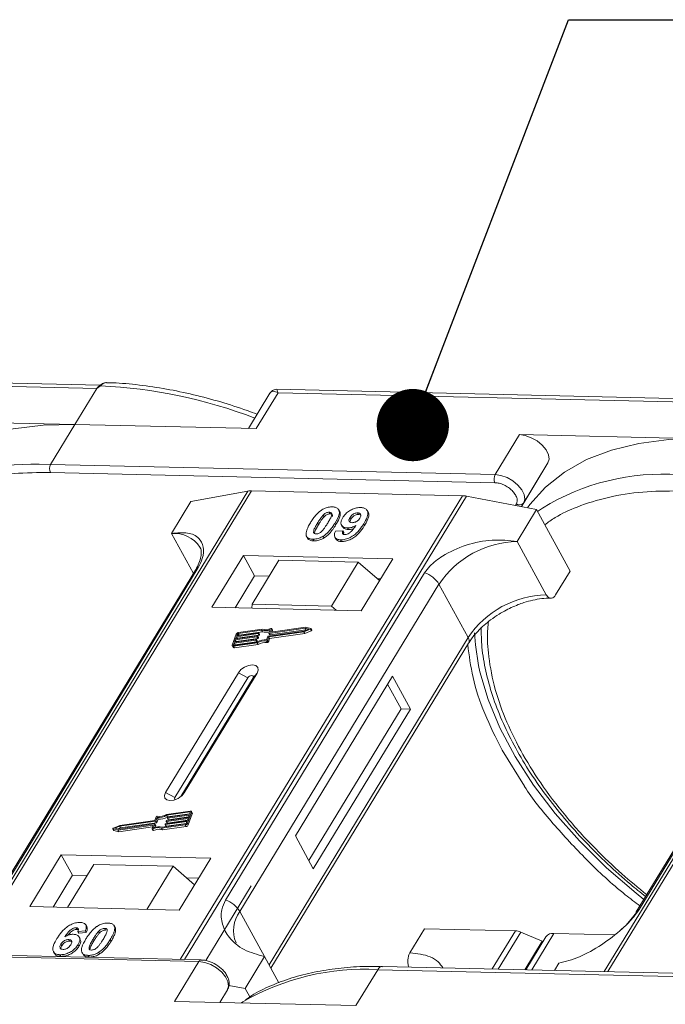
# Model space of a CAD drawing. Header units: millimetres. Extents: x -645 to 830, y -176 to 857.
# Tile 72 of 76: x 599 to 643, y 657 to 725. Entities that reach past the tile are written whole.
import ezdxf

# ---------------------------------------------------------------- set-up
doc = ezdxf.new("R2010")
doc.units = ezdxf.units.MM
doc.styles.get("Standard").update_dxf_attribs({"font": '仿宋_GB2312.ttf', "width": 0.8})
doc.dimstyles.new('ISO-25.1', dxfattribs={"dimtxt": 6, "dimasz": 5, "dimexe": 3.5, "dimexo": 0.625, "dimgap": 1.5, "dimtad": 1, "dimtoh": 1, "dimtxsty": 'Standard', "dimcen": 2.5, "dimadec": 0, "dimazin": 0, "dimtfac": 1, "dimtmove": 0, "dimatfit": 3, "dimfxl": 0, "dimarcsym": 0})

msp = doc.modelspace()

# ---------------------------------------------------------------- linework, layer by layer
at = {"color": 7, "linetype": 'Continuous', "lineweight": 15}
for p, q in [((604.343, 699.628), (573.26, 700.342)), ((573.347, 700.108), (604.112, 699.402)), ((604.112, 699.402), (602.599, 696.916)), ((604.381, 699.591), (604.112, 699.402)), ((616.098, 699.08), (614.613, 696.64)), ((615.149, 696.628), (616.661, 699.114)), ((647.657, 698.635), (616.574, 699.348)), ((616.661, 699.114), (647.426, 698.408)), ((602.599, 696.916), (590.05, 697.204)), ((600.919, 694.154), (602.599, 696.916)), ((602.599, 696.916), (615.149, 696.628)), ((633.364, 696.21), (631.683, 693.448)), ((645.913, 695.922), (633.364, 696.21)), ((600.919, 694.154), (600.12, 694.159)), ((631.683, 693.448), (600.919, 694.154)), ((635.338, 694.252), (633.5, 691.229)), ((633.657, 691.49), (635.338, 694.252)), ((600.906, 693.594), (631.671, 692.888)), ((614.566, 692.303), (595.054, 660.236)), ((595.296, 660.231), (614.823, 692.322)), ((610.627, 691.578), (614.566, 692.303)), ((614.823, 692.322), (629.418, 691.987)), ((610.627, 691.578), (609.282, 689.368)), ((629.418, 691.987), (609.891, 659.896)), ((610.191, 659.889), (629.703, 691.956)), ((629.703, 691.956), (634.546, 691.029)), ((620.92, 690.909), (620.857, 691.023)), ((622.888, 690.851), (622.826, 690.964)), ((633.151, 691.419), (633.084, 691.309)), ((633.202, 688.82), (634.546, 691.029)), ((633.499, 691.23), (633.657, 691.49)), ((634.546, 691.029), (636.874, 686.774)), ((634.95, 691.128), (634.619, 690.896)), ((658.85, 691.287), (639.239, 659.058)), ((639.481, 659.053), (659.107, 691.306)), ((619.777, 690.636), (619.839, 690.522)), ((620.202, 690.846), (620.264, 690.732)), ((621.641, 690.477), (621.703, 690.364)), ((622.231, 690.687), (622.168, 690.801)), ((622.231, 690.687), (622.345, 690.664)), ((619.397, 690.104), (619.459, 689.99)), ((620.65, 689.959), (620.588, 690.072)), ((620.625, 689.525), (621.15, 689.56)), ((621.053, 689.956), (621.115, 689.842)), ((621.15, 689.56), (621.213, 689.447)), ((621.472, 689.754), (621.534, 689.64)), ((622.651, 689.932), (622.589, 690.046)), ((609.282, 689.368), (610.796, 686.601)), ((618.681, 689.099), (618.743, 688.986)), ((619.064, 688.976), (619.126, 688.863)), ((619.79, 689.187), (619.852, 689.073)), ((620.593, 689.106), (620.655, 688.992)), ((620.984, 688.932), (621.046, 688.819)), ((635.219, 685.132), (633.202, 688.82)), ((614.26, 687.854), (612.075, 684.263)), ((624.603, 687.617), (614.26, 687.854)), ((614.26, 687.854), (615.036, 686.436)), ((616.71, 687.518), (614.861, 684.479)), ((622.205, 687.392), (616.71, 687.518)), ((622.419, 684.026), (624.603, 687.617)), ((610.944, 686.844), (597.162, 664.195)), ((597.355, 664.363), (611.137, 687.012)), ((620.356, 684.353), (622.205, 687.392)), ((622.205, 687.392), (623.685, 686.107)), ((626.8, 686.652), (613.019, 664.003)), ((615.036, 686.436), (613.691, 684.226)), ((616.038, 686.413), (615.036, 686.436)), ((623.763, 686.235), (623.531, 686.241)), ((635.866, 685.117), (636.874, 686.774)), ((614.016, 663.214), (627.797, 685.863)), ((629.815, 682.175), (627.797, 685.863)), ((655.227, 685.828), (641.446, 663.179)), ((641.639, 663.346), (655.42, 685.996)), ((612.075, 684.263), (622.419, 684.026)), ((614.861, 684.479), (614.84, 684.2)), ((620.356, 684.353), (614.861, 684.479)), ((620.688, 684.066), (620.356, 684.353)), ((615.562, 682.757), (613.927, 682.524)), ((616.029, 682.475), (616.118, 682.721)), ((618.527, 682.814), (616.044, 682.462)), ((616.134, 682.55), (616.217, 682.781)), ((618.567, 682.88), (616.149, 682.537)), ((616.279, 682.684), (616.217, 682.798)), ((616.217, 682.781), (616.279, 682.668)), ((618.452, 682.561), (618.895, 682.748)), ((618.459, 682.623), (618.784, 682.76)), ((618.784, 682.76), (618.527, 682.814)), ((618.589, 682.701), (618.527, 682.814)), ((618.916, 682.806), (618.567, 682.88)), ((618.895, 682.748), (618.957, 682.634)), ((618.992, 682.684), (618.93, 682.797)), ((613.769, 682.411), (613.494, 681.645)), ((613.645, 681.848), (615.139, 682.061)), ((615.197, 682.22), (613.702, 682.008)), ((613.725, 682.072), (615.219, 682.284)), ((613.783, 682.231), (613.725, 682.072)), ((613.764, 681.894), (615.259, 682.107)), ((615.277, 682.444), (613.783, 682.231)), ((613.845, 682.118), (613.783, 682.231)), ((613.805, 682.295), (615.3, 682.507)), ((613.851, 682.423), (613.805, 682.295)), ((613.834, 682.087), (613.845, 682.118)), ((613.845, 682.118), (615.339, 682.33)), ((613.913, 682.31), (613.851, 682.423)), ((615.513, 682.689), (613.904, 682.461)), ((613.904, 682.461), (613.966, 682.347)), ((613.966, 682.347), (615.575, 682.576)), ((615.154, 682.047), (615.143, 682.016)), ((615.216, 681.942), (615.154, 682.056)), ((615.154, 682.047), (615.216, 681.934)), ((615.259, 682.107), (615.197, 682.22)), ((615.234, 682.271), (615.223, 682.239)), ((615.285, 682.126), (615.223, 682.239)), ((615.296, 682.166), (615.234, 682.279)), ((615.296, 682.157), (615.234, 682.271)), ((615.339, 682.33), (615.277, 682.444)), ((615.285, 682.126), (615.296, 682.157)), ((615.315, 682.494), (615.303, 682.462)), ((615.365, 682.349), (615.303, 682.462)), ((615.376, 682.389), (615.314, 682.503)), ((615.377, 682.381), (615.315, 682.494)), ((615.365, 682.349), (615.377, 682.381)), ((615.575, 682.576), (615.513, 682.689)), ((615.86, 682.004), (615.949, 682.251)), ((615.925, 681.968), (616.014, 682.215)), ((615.975, 682.27), (618.459, 682.623)), ((615.987, 681.855), (616.076, 682.102)), ((616.014, 682.215), (618.452, 682.561)), ((616.076, 682.102), (616.014, 682.215)), ((616.029, 682.466), (616.091, 682.353)), ((629.815, 682.175), (616.033, 659.526)), ((616.106, 682.348), (616.044, 682.462)), ((616.076, 682.102), (618.514, 682.448)), ((616.106, 682.348), (618.589, 682.701)), ((616.141, 682.537), (616.134, 682.55)), ((616.237, 682.55), (616.279, 682.668)), ((618.514, 682.448), (618.452, 682.561)), ((618.514, 682.448), (618.957, 682.634)), ((618.589, 682.701), (618.626, 682.693)), ((613.495, 681.596), (613.557, 681.482)), ((613.622, 681.785), (613.576, 681.657)), ((613.576, 681.657), (613.59, 681.631)), ((613.583, 681.567), (615.218, 681.799)), ((613.645, 681.453), (613.583, 681.567)), ((613.606, 681.631), (615.215, 681.859)), ((615.116, 681.997), (613.622, 681.785)), ((613.684, 681.671), (613.622, 681.785)), ((613.702, 682.008), (613.645, 681.848)), ((613.645, 681.453), (615.28, 681.686)), ((613.673, 681.64), (613.684, 681.671)), ((613.684, 681.671), (615.178, 681.883)), ((613.764, 681.894), (613.702, 682.008)), ((613.753, 681.864), (613.764, 681.894)), ((615.178, 681.883), (615.116, 681.997)), ((615.205, 681.902), (615.143, 682.016)), ((615.205, 681.902), (615.216, 681.934)), ((615.28, 681.686), (615.218, 681.799)), ((615.856, 681.931), (615.918, 681.817)), ((615.987, 681.855), (615.925, 681.968)), ((616.162, 659.291), (629.845, 681.778)), ((613.911, 679.74), (608.869, 671.454)), ((614.56, 679.389), (609.518, 671.103)), ((609.931, 671.169), (614.928, 679.381)), ((610.162, 671.424), (615.204, 679.71)), ((613.911, 679.74), (614.56, 679.389)), ((615.204, 679.71), (614.928, 679.381)), ((624.578, 679.495), (617.855, 668.447)), ((625.82, 677.226), (624.578, 679.495)), ((625.173, 677.241), (624.242, 678.943)), ((618.787, 666.745), (625.173, 677.241)), ((619.097, 666.177), (625.82, 677.226)), ((625.82, 677.226), (625.173, 677.241)), ((632.159, 674.389), (633.714, 671.881)), ((609.518, 671.103), (608.869, 671.454)), ((610.162, 671.424), (609.992, 671.221)), ((608.231, 669.763), (608.142, 669.516)), ((610.573, 670.164), (608.938, 669.932)), ((610.55, 670.1), (608.941, 669.871)), ((609.003, 669.758), (608.941, 669.871)), ((609.003, 669.758), (610.545, 669.977)), ((610.511, 669.882), (609.017, 669.67)), ((609.039, 669.734), (610.534, 669.946)), ((610.387, 669.32), (610.662, 670.086)), ((610.449, 669.206), (610.724, 669.972)), ((610.453, 669.723), (610.511, 669.882)), ((610.534, 669.946), (610.58, 670.074)), ((610.573, 670.057), (610.55, 670.1)), ((610.723, 670.022), (610.661, 670.135)), ((610.662, 670.086), (610.724, 669.972)), ((605.703, 669.169), (605.261, 668.983)), ((605.697, 669.108), (605.372, 668.971)), ((605.589, 668.85), (608.007, 669.194)), ((605.628, 668.917), (608.112, 669.269)), ((608.181, 669.461), (605.697, 669.108)), ((605.759, 668.995), (605.697, 669.108)), ((608.142, 669.516), (605.703, 669.169)), ((605.759, 668.995), (608.243, 669.347)), ((608.021, 669.181), (607.938, 668.95)), ((608.018, 669.172), (608.007, 669.194)), ((608.127, 669.256), (608.038, 669.009)), ((608.189, 669.151), (608.127, 669.264)), ((608.189, 669.143), (608.127, 669.256)), ((608.155, 669.048), (608.189, 669.143)), ((608.243, 669.347), (608.181, 669.461)), ((608.296, 669.726), (608.207, 669.48)), ((608.269, 669.366), (608.207, 669.48)), ((608.269, 669.366), (608.358, 669.613)), ((608.358, 669.613), (608.296, 669.726)), ((608.594, 668.974), (610.229, 669.206)), ((608.643, 669.042), (610.252, 669.27)), ((608.656, 668.861), (610.291, 669.093)), ((608.841, 669.236), (608.853, 669.268)), ((608.841, 669.228), (608.903, 669.115)), ((610.35, 669.436), (608.856, 669.223)), ((608.918, 669.11), (608.856, 669.223)), ((608.879, 669.287), (610.373, 669.499)), ((608.918, 669.11), (610.304, 669.307)), ((608.921, 669.46), (608.933, 669.492)), ((608.922, 669.452), (608.984, 669.338)), ((610.431, 669.659), (608.936, 669.447)), ((608.998, 669.333), (608.936, 669.447)), ((608.959, 669.511), (610.453, 669.723)), ((608.998, 669.333), (610.384, 669.53)), ((609.002, 669.683), (609.013, 669.715)), ((609.002, 669.675), (609.064, 669.562)), ((609.079, 669.557), (609.017, 669.67)), ((609.079, 669.557), (610.464, 669.754)), ((610.229, 669.206), (610.291, 669.093)), ((610.304, 669.308), (610.35, 669.436)), ((610.373, 669.499), (610.431, 669.659)), ((610.449, 669.206), (610.387, 669.32)), ((605.226, 668.934), (605.288, 668.82)), ((605.24, 668.924), (605.589, 668.85)), ((605.302, 668.811), (605.24, 668.924)), ((605.302, 668.811), (605.651, 668.737)), ((605.372, 668.971), (605.628, 668.917)), ((605.651, 668.737), (605.589, 668.85)), ((605.592, 668.924), (605.759, 668.995)), ((605.651, 668.737), (607.981, 669.068)), ((607.939, 668.933), (608.001, 668.82)), ((608.049, 668.816), (607.987, 668.929)), ((608.656, 668.861), (608.594, 668.974)), ((617.855, 668.447), (619.097, 666.177)), ((601.655, 667.138), (599.47, 663.548)), ((611.998, 666.901), (601.655, 667.138)), ((601.655, 667.138), (602.431, 665.72)), ((603.903, 666.471), (602.088, 663.488)), ((603.903, 666.471), (609.398, 666.344)), ((609.813, 663.31), (611.998, 666.901)), ((602.431, 665.72), (601.086, 663.511)), ((603.432, 665.697), (602.431, 665.72)), ((607.583, 663.361), (609.398, 666.344)), ((609.398, 666.344), (610.878, 665.06)), ((611.158, 665.52), (610.327, 665.539)), ((614.801, 664.988), (611.658, 659.822)), ((599.47, 663.548), (609.813, 663.31)), ((614.016, 663.214), (615.723, 660.094)), ((603.418, 662.172), (603.356, 662.285)), ((605.273, 662.282), (605.268, 662.292)), ((602.678, 662.092), (602.74, 661.979)), ((603.324, 661.866), (602.799, 661.831)), ((602.799, 661.831), (602.861, 661.718)), ((602.861, 661.718), (603.386, 661.753)), ((603.324, 661.866), (603.386, 661.753)), ((604.299, 661.723), (604.237, 661.837)), ((604.661, 662.047), (604.723, 661.933)), ((605.339, 662.174), (605.401, 662.061)), ((625.789, 660.362), (626.798, 662.019)), ((626.798, 662.019), (633.084, 661.875)), ((633.084, 661.875), (631.478, 659.236)), ((633.46, 661.787), (631.903, 659.227)), ((633.46, 661.787), (634.928, 661.161)), ((634.211, 659.174), (635.749, 661.702)), ((639.937, 661.606), (635.749, 661.702)), ((601.631, 660.961), (601.693, 660.848)), ((602.17, 661.271), (602.232, 661.158)), ((602.818, 660.924), (602.88, 660.811)), ((602.959, 661.32), (602.897, 661.433)), ((603.856, 661.303), (603.918, 661.19)), ((605.049, 661.276), (605.111, 661.162)), ((633.726, 659.185), (634.928, 661.161)), ((635.2, 661.469), (633.809, 659.183)), ((634.968, 661.088), (634.928, 661.161)), ((580.414, 660.456), (611.179, 659.75)), ((611.343, 659.863), (580.579, 660.568)), ((601.122, 660.429), (601.184, 660.315)), ((603.091, 660.369), (603.153, 660.256)), ((604.25, 660.388), (604.312, 660.275)), ((601.566, 660.222), (601.629, 660.109)), ((603.523, 660.177), (603.586, 660.064)), ((611.179, 659.75), (609.498, 656.988)), ((615.723, 660.094), (614.378, 657.884)), ((615.723, 660.094), (616.713, 658.283)), ((635.789, 659.138), (636.087, 659.627)), ((622.048, 656.7), (623.56, 659.186)), ((623.56, 659.186), (682.39, 657.836)), ((682.718, 658.061), (623.889, 659.411)), ((623.898, 659.41), (623.889, 659.411)), ((613.153, 657.792), (612.62, 656.917)), ((612.62, 656.917), (613.153, 657.792)), ((613.241, 658.102), (614.378, 657.884)), ((614.378, 657.884), (614.699, 657.297)), ((609.498, 656.988), (622.048, 656.7))]:
    msp.add_line(p, q, dxfattribs=at)
at = {"color": 7, "linetype": 'Continuous', "lineweight": 15, "flags": 128}
for points in [[(604.381, 699.591), (604.366, 699.6), (604.353, 699.607), (604.341, 699.612), (604.331, 699.613), (604.322, 699.613), (604.316, 699.61), (604.311, 699.604), (604.309, 699.596)], [(602.599, 696.916), (600.393, 696.864), (598.324, 696.604), (596.416, 696.139), (594.69, 695.475), (593.164, 694.618), (591.856, 693.578), (590.779, 692.367), (590.617, 692.141)], [(635.338, 694.252), (635.418, 694.514), (635.374, 694.825), (635.211, 695.157), (634.942, 695.482), (634.591, 695.772), (634.187, 696.002), (633.766, 696.152), (633.364, 696.21)], [(645.913, 695.922), (643.707, 695.87), (641.638, 695.61), (639.73, 695.145), (638.004, 694.481), (636.478, 693.624), (635.17, 692.584), (634.093, 691.373), (633.931, 691.147)], [(633.657, 691.49), (633.737, 691.752), (633.693, 692.063), (633.53, 692.395), (633.261, 692.72), (632.91, 693.01), (632.506, 693.24), (632.086, 693.39), (631.683, 693.448)], [(616.169, 682.802), (616.179, 682.805), (616.19, 682.807), (616.2, 682.807), (616.208, 682.805), (616.214, 682.801), (616.218, 682.796), (616.219, 682.789), (616.217, 682.781)], [(618.916, 682.806), (618.925, 682.803), (618.93, 682.797), (618.932, 682.79), (618.931, 682.781), (618.926, 682.771), (618.917, 682.762), (618.907, 682.754), (618.895, 682.748)], [(615.139, 682.061), (615.143, 682.061), (615.147, 682.06), (615.15, 682.059), (615.152, 682.058), (615.154, 682.056), (615.155, 682.053), (615.155, 682.051), (615.154, 682.047)], [(615.219, 682.284), (615.223, 682.284), (615.227, 682.284), (615.23, 682.283), (615.232, 682.281), (615.234, 682.279), (615.235, 682.277), (615.235, 682.274), (615.234, 682.271)], [(615.3, 682.507), (615.304, 682.508), (615.307, 682.507), (615.31, 682.506), (615.313, 682.505), (615.314, 682.503), (615.315, 682.5), (615.315, 682.497), (615.315, 682.494)], [(616.044, 682.462), (616.04, 682.461), (616.036, 682.462), (616.033, 682.463), (616.031, 682.464), (616.029, 682.466), (616.028, 682.469), (616.028, 682.472), (616.029, 682.475)], [(616.149, 682.537), (616.145, 682.537), (616.142, 682.537), (616.139, 682.538), (616.136, 682.54), (616.135, 682.542), (616.134, 682.544), (616.134, 682.547), (616.134, 682.55)], [(618.957, 682.634), (618.969, 682.64), (618.979, 682.649), (618.988, 682.658), (618.993, 682.667), (618.994, 682.676), (618.992, 682.684)], [(630.533, 680.239), (630.314, 681.672), (630.257, 682.502)], [(613.583, 681.567), (613.56, 681.565), (613.538, 681.567), (613.52, 681.573), (613.506, 681.583), (613.495, 681.595), (613.49, 681.61), (613.489, 681.627), (613.494, 681.645)], [(613.576, 681.657), (613.575, 681.651), (613.575, 681.645), (613.577, 681.64), (613.58, 681.636), (613.585, 681.633), (613.591, 681.631), (613.598, 681.63), (613.606, 681.631)], [(615.204, 679.71), (615.284, 679.923), (615.252, 680.105), (615.116, 680.23), (614.894, 680.278), (614.621, 680.241), (614.338, 680.126), (614.089, 679.95), (613.911, 679.74)], [(641.974, 664.047), (641.435, 664.479), (639.4, 666.244), (637.526, 668.093), (635.833, 670.005), (634.338, 671.961), (633.058, 673.941), (632.006, 675.922), (631.192, 677.885), (630.626, 679.809), (630.533, 680.239)], [(614.928, 679.381), (614.951, 679.441), (614.942, 679.493), (614.903, 679.529), (614.84, 679.542), (614.762, 679.532), (614.681, 679.499), (614.61, 679.449), (614.56, 679.389)], [(608.869, 671.454), (608.79, 671.241), (608.821, 671.059), (608.958, 670.934), (609.179, 670.887), (609.452, 670.923), (609.735, 671.038), (609.984, 671.214), (610.162, 671.424)], [(609.518, 671.103), (609.495, 671.042), (609.504, 670.99), (609.543, 670.955), (609.547, 670.953)], [(610.58, 670.074), (610.581, 670.08), (610.581, 670.086), (610.579, 670.091), (610.576, 670.095), (610.571, 670.098), (610.565, 670.1), (610.558, 670.101), (610.55, 670.1)], [(610.573, 670.164), (610.596, 670.165), (610.617, 670.163), (610.636, 670.157), (610.65, 670.148), (610.66, 670.136), (610.666, 670.121), (610.666, 670.104), (610.662, 670.086)], [(608.007, 669.194), (608.01, 669.194), (608.014, 669.194), (608.017, 669.193), (608.019, 669.191), (608.021, 669.189), (608.022, 669.186), (608.022, 669.184), (608.021, 669.181)], [(608.112, 669.269), (608.116, 669.269), (608.119, 669.269), (608.122, 669.268), (608.125, 669.267), (608.127, 669.265), (608.127, 669.262), (608.128, 669.259), (608.127, 669.256)], [(608.856, 669.223), (608.852, 669.223), (608.849, 669.223), (608.846, 669.224), (608.843, 669.226), (608.841, 669.228), (608.841, 669.231), (608.84, 669.233), (608.841, 669.236)], [(608.936, 669.447), (608.932, 669.447), (608.929, 669.447), (608.926, 669.448), (608.923, 669.449), (608.922, 669.451), (608.921, 669.454), (608.921, 669.457), (608.921, 669.46)], [(609.017, 669.67), (609.013, 669.67), (609.009, 669.67), (609.006, 669.671), (609.004, 669.673), (609.002, 669.675), (609.001, 669.677), (609.001, 669.68), (609.002, 669.683)], [(605.24, 668.924), (605.231, 668.928), (605.226, 668.934), (605.224, 668.941), (605.225, 668.95), (605.23, 668.96), (605.238, 668.969), (605.249, 668.977), (605.261, 668.983)], [(607.987, 668.929), (607.976, 668.925), (607.966, 668.923), (607.956, 668.923), (607.948, 668.925), (607.942, 668.929), (607.938, 668.935), (607.937, 668.942), (607.938, 668.95)], [(608.001, 668.82), (608.004, 668.816), (608.01, 668.812), (608.018, 668.81), (608.028, 668.81), (608.038, 668.812), (608.049, 668.816)], [(611.179, 659.75), (611.581, 659.693), (612.002, 659.543), (612.406, 659.313), (612.757, 659.022), (613.026, 658.697), (613.189, 658.365), (613.233, 658.055), (613.153, 657.792)], [(623.889, 659.411), (623.889, 659.411), (623.799, 659.397), (623.713, 659.354), (623.632, 659.283), (623.56, 659.186)], [(614.116, 656.882), (614.125, 656.888), (614.221, 656.952)]]:
    msp.add_lwpolyline(points, dxfattribs=at)
at = {"color": 7, "linetype": 'Continuous', "lineweight": 15}
for centre, radius, start, end in [((602.855, 665.78), 33.846, 68.8867, 87.41637), ((599.627, 678.7), 15.467, 88.17299, 122.27686), ((601.452, 693.861), 0.609, 151.28833, 206.07738), ((632.217, 693.155), 0.609, 151.28833, 206.07738), ((643.257, 677.616), 15.861, 85.8654, 121.58418), ((614.787, 691.059), 1.264, 88.36437, 100.07486), ((629.371, 690.257), 1.731, 78.95956, 88.45106), ((633.368, 691.713), 0.365, 233.49916, 322.32593), ((609.498, 687.291), 2.088, 32.72807, 95.94494), ((633.353, 682.126), 6.695, 91.29253, 146.07318), ((611.315, 686.612), 0.437, 114.04723, 148.03545), ((626.222, 684.898), 1.847, 31.49474, 71.76502), ((635.37, 678.438), 6.695, 91.29253, 146.07318), ((615.775, 683.462), 0.816, 251.29271, 294.8085), ((615.816, 683.449), 0.737, 249.85489, 298.61454), ((613.954, 682.321), 0.206, 97.42066, 153.85265), ((613.913, 682.393), 0.0686, 97.42066, 153.85265), ((613.975, 682.279), 0.0692, 97.57631, 152.44031), ((615.192, 682.254), 0.0343, 277.42066, 333.85265), ((615.254, 682.141), 0.0343, 277.42066, 333.85265), ((615.272, 682.478), 0.0343, 277.42066, 333.85265), ((615.287, 682.161), 0.00992, 336.9348, 26.00024), ((615.334, 682.364), 0.0343, 277.42066, 333.85265), ((615.368, 682.385), 0.00992, 336.9348, 26.00024), ((615.829, 683.298), 0.765, 250.64873, 287.80174), ((615.979, 682.236), 0.0343, 97.42066, 153.85265), ((616.102, 682.361), 0.0134, 216.6597, 287.11154), ((616.262, 682.675), 0.0192, 336.12463, 26.81041), ((629.507, 681.952), 0.38, 332.73921, 35.93869), ((613.621, 681.53), 0.0803, 216.6597, 287.11154), ((615.112, 682.031), 0.0343, 277.42066, 333.85265), ((615.174, 681.917), 0.0343, 277.42066, 333.85265), ((615.758, 680.953), 1.056, 84.44241, 120.93013), ((615.207, 681.938), 0.00992, 336.9348, 26.00024), ((615.706, 681.046), 0.898, 80.39857, 122.94909), ((615.768, 680.932), 0.898, 80.39857, 122.94909), ((615.865, 681.996), 0.0662, 261.76287, 334.64704), ((615.927, 681.883), 0.0662, 261.76287, 334.64704), ((608.29, 669.734), 0.0662, 81.76287, 154.64704), ((608.398, 670.777), 1.056, 264.44241, 300.93013), ((608.45, 670.685), 0.898, 260.39857, 302.94909), ((610.669, 669.995), 0.0595, 336.9348, 26.00024), ((608.381, 668.268), 0.816, 71.29271, 114.8085), ((608.176, 669.495), 0.0343, 277.42066, 333.85265), ((608.18, 669.147), 0.00992, 336.9348, 26.00024), ((608.238, 669.381), 0.0343, 277.42066, 333.85265), ((608.46, 670.664), 1.056, 264.44241, 300.93013), ((608.883, 669.253), 0.0343, 97.42066, 153.85265), ((608.914, 669.123), 0.0134, 216.6597, 287.11154), ((608.964, 669.477), 0.0343, 97.42066, 153.85265), ((608.994, 669.346), 0.0134, 216.6597, 287.11154), ((609.044, 669.7), 0.0343, 97.42066, 153.85265), ((609.075, 669.57), 0.0134, 216.6597, 287.11154), ((610.202, 669.41), 0.206, 277.42066, 333.85265), ((610.243, 669.338), 0.0686, 277.42066, 333.85265), ((610.264, 669.297), 0.206, 277.42066, 333.85265), ((605.304, 668.83), 0.0191, 210.21858, 262.82259), ((608.34, 668.282), 0.737, 69.85489, 118.61454), ((608.402, 668.169), 0.737, 69.85489, 118.61454), ((612.441, 662.249), 1.847, 31.49474, 71.76502), ((615.767, 661.897), 2.191, 143.05874, 202.97399), ((641.817, 662.947), 0.437, 114.04363, 148.18037), ((633.039, 660.837), 1.039, 66.05067, 87.52203), ((635.677, 661.109), 0.598, 83.06528, 142.98998), ((611.352, 659.673), 0.189, 92.05976, 156.00278), ((622.567, 642.7), 16.516, 86.55376, 120.3559)]:
    msp.add_arc(centre, radius, start, end, dxfattribs=at)
for points, knots in [([(604.755, 699.81), (604.715, 699.807), (604.63, 699.801), (604.478, 699.735), (604.378, 699.657), (604.316, 699.61)], [0, 0, 0, 0, 0.2496368, 0.538323, 1, 1, 1, 1]), ([(604.792, 699.81), (604.788, 699.811), (604.752, 699.822), (604.679, 699.801), (604.577, 699.757), (604.478, 699.683), (604.412, 699.62), (604.381, 699.591)], [0, 0, 0, 0, 0.0330436, 0.2854264, 0.5318753, 0.785768, 1, 1, 1, 1]), ([(615.21, 697.622), (614.981, 697.709), (614.14, 698.031), (612.669, 698.491), (610.801, 698.995), (608.917, 699.389), (607.049, 699.658), (605.667, 699.795), (604.933, 699.8), (604.791, 699.801)], [0, 0, 0, 0, 0.0642572, 0.235538, 0.4114542, 0.5906981, 0.772379, 0.9558843, 1, 1, 1, 1]), ([(604.322, 699.613), (604.31, 699.604), (604.288, 699.588), (604.264, 699.57), (604.253, 699.562)], [0, 0, 0, 0, 0.518796, 1, 1, 1, 1]), ([(616.661, 699.114), (616.536, 699.165), (616.341, 699.243), (616.165, 699.182), (616.101, 699.08), (616.072, 699.034)], [0, 0, 0, 0, 0.4984129, 0.772928, 1, 1, 1, 1]), ([(616.572, 699.348), (616.514, 699.344), (616.415, 699.338), (616.25, 699.262), (616.174, 699.175), (616.133, 699.128)], [0, 0, 0, 0, 0.389383, 0.666862, 1, 1, 1, 1]), ([(616.573, 699.342), (616.573, 699.344), (616.572, 699.365), (616.593, 699.291), (616.638, 699.173), (616.661, 699.114)], [0, 0, 0, 0, 0.044603, 0.521109, 1, 1, 1, 1]), ([(591.626, 691.303), (591.827, 691.446), (592.465, 691.9), (593.894, 692.551), (595.925, 693.186), (598.322, 693.572), (600.053, 693.587), (600.906, 693.594)], [0, 0, 0, 0, 0.088375, 0.281114, 0.527622, 0.767417, 1, 1, 1, 1]), ([(631.671, 692.888), (631.767, 692.879), (631.965, 692.861), (632.291, 692.742), (632.599, 692.566), (632.864, 692.346), (633.068, 692.101), (633.193, 691.847), (633.23, 691.606), (633.177, 691.481), (633.151, 691.419)], [0, 0, 0, 0, 0.12225, 0.25, 0.37775, 0.5, 0.62225, 0.75, 0.87775, 1, 1, 1, 1]), ([(644.375, 692.316), (643.536, 692.309), (641.831, 692.295), (639.47, 691.914), (637.468, 691.291), (636.019, 690.625), (635.355, 690.149), (635.12, 689.981)], [0, 0, 0, 0, 0.228681, 0.464455, 0.706869, 0.896356, 1, 1, 1, 1]), ([(618.9, 690.115), (618.946, 690.189), (619.051, 690.357), (619.276, 690.648), (619.509, 690.879), (619.681, 690.991), (619.7, 691.003)], [0, 0, 0, 0, 0.236731, 0.537555, 0.949668, 1, 1, 1, 1]), ([(619.7, 691.003), (619.745, 691.03), (619.838, 691.085), (619.986, 691.147), (620.136, 691.19), (620.258, 691.208), (620.354, 691.214), (620.402, 691.214), (620.426, 691.214)], [0, 0, 0, 0, 0.193776, 0.3936, 0.587864, 0.788908, 0.894169, 1, 1, 1, 1]), ([(620.426, 691.214), (620.51, 691.206), (620.679, 691.191), (620.84, 691.076), (620.916, 690.91), (620.877, 690.575), (620.711, 690.286), (620.588, 690.072)], [0, 0, 0, 0, 0.147566, 0.296688, 0.431278, 0.580404, 1, 1, 1, 1]), ([(620.65, 689.959), (620.693, 690.032), (620.829, 690.262), (620.959, 690.566), (620.979, 690.816), (620.924, 690.884), (620.909, 690.903)], [0, 0, 0, 0, 0.220552, 0.687786, 0.91457, 1, 1, 1, 1]), ([(621.131, 690.467), (621.181, 690.541), (621.282, 690.69), (621.518, 690.898), (621.798, 691.057), (622.103, 691.159), (622.287, 691.166), (622.383, 691.169)], [0, 0, 0, 0, 0.197927, 0.397728, 0.597413, 0.790584, 1, 1, 1, 1]), ([(622.383, 691.169), (622.467, 691.161), (622.635, 691.146), (622.8, 691.028), (622.886, 690.855), (622.861, 690.556), (622.725, 690.274), (622.608, 690.078), (622.589, 690.046)], [0, 0, 0, 0, 0.148288, 0.2977445, 0.4437132, 0.6077915, 0.9347078, 1, 1, 1, 1]), ([(619.397, 690.104), (619.42, 690.141), (619.465, 690.214), (619.53, 690.314), (619.591, 690.403), (619.647, 690.481), (619.707, 690.559), (619.754, 690.61), (619.777, 690.636)], [0, 0, 0, 0, 0.205942, 0.411959, 0.558149, 0.704502, 0.851801, 1, 1, 1, 1]), ([(619.459, 689.99), (619.482, 690.027), (619.527, 690.101), (619.592, 690.201), (619.653, 690.289), (619.709, 690.368), (619.769, 690.446), (619.816, 690.497), (619.839, 690.522)], [0, 0, 0, 0, 0.2059417, 0.4119594, 0.558149, 0.7045024, 0.8518015, 1, 1, 1, 1]), ([(619.777, 690.636), (619.815, 690.673), (619.878, 690.735), (619.99, 690.803), (620.092, 690.838), (620.162, 690.845), (620.197, 690.846), (620.202, 690.846)], [0, 0, 0, 0, 0.334804, 0.542561, 0.750382, 0.970721, 1, 1, 1, 1]), ([(619.839, 690.522), (619.877, 690.56), (619.94, 690.621), (620.052, 690.689), (620.154, 690.724), (620.224, 690.732), (620.259, 690.732), (620.264, 690.732)], [0, 0, 0, 0, 0.334804, 0.542561, 0.750382, 0.970721, 1, 1, 1, 1]), ([(620.202, 690.846), (620.236, 690.842), (620.299, 690.835), (620.359, 690.791), (620.382, 690.707), (620.352, 690.554), (620.242, 690.337), (620.143, 690.172), (620.093, 690.088)], [0, 0, 0, 0, 0.1046136, 0.1888141, 0.2735119, 0.444127, 0.7194809, 1, 1, 1, 1]), ([(620.264, 690.732), (620.299, 690.728), (620.362, 690.722), (620.42, 690.677), (620.441, 690.616), (620.43, 690.568), (620.424, 690.544)], [0, 0, 0, 0, 0.293658, 0.530016, 0.767769, 1, 1, 1, 1]), ([(621.472, 689.754), (621.388, 689.763), (621.22, 689.78), (621.066, 689.905), (620.996, 690.078), (621.026, 690.276), (621.099, 690.409), (621.131, 690.467)], [0, 0, 0, 0, 0.2101886, 0.4217733, 0.6236035, 0.8370344, 1, 1, 1, 1]), ([(621.78, 690.12), (621.738, 690.124), (621.66, 690.132), (621.586, 690.186), (621.558, 690.261), (621.577, 690.362), (621.617, 690.434), (621.641, 690.477)], [0, 0, 0, 0, 0.213937, 0.398075, 0.583091, 0.751666, 1, 1, 1, 1]), ([(621.629, 690.165), (621.632, 690.188), (621.638, 690.251), (621.678, 690.32), (621.703, 690.364)], [0, 0, 0, 0, 0.366323, 1, 1, 1, 1]), ([(621.641, 690.477), (621.673, 690.525), (621.724, 690.602), (621.832, 690.699), (621.939, 690.757), (622.056, 690.796), (622.128, 690.799), (622.168, 690.801)], [0, 0, 0, 0, 0.2913202, 0.4655393, 0.6416315, 0.798664, 1, 1, 1, 1]), ([(621.703, 690.364), (621.735, 690.412), (621.786, 690.488), (621.894, 690.586), (622.001, 690.644), (622.118, 690.682), (622.19, 690.685), (622.231, 690.687)], [0, 0, 0, 0, 0.29132, 0.465539, 0.641632, 0.798664, 1, 1, 1, 1]), ([(622.318, 690.43), (622.289, 690.386), (622.239, 690.313), (622.127, 690.221), (622.012, 690.162), (621.89, 690.124), (621.817, 690.121), (621.78, 690.12)], [0, 0, 0, 0, 0.267394, 0.447214, 0.627122, 0.813065, 1, 1, 1, 1]), ([(622.168, 690.801), (622.21, 690.796), (622.294, 690.786), (622.367, 690.719), (622.397, 690.629), (622.373, 690.528), (622.336, 690.461), (622.318, 690.43)], [0, 0, 0, 0, 0.207955, 0.420406, 0.62732, 0.827707, 1, 1, 1, 1]), ([(622.651, 689.932), (622.694, 690.006), (622.824, 690.228), (622.94, 690.529), (622.947, 690.766), (622.89, 690.831), (622.878, 690.845)], [0, 0, 0, 0, 0.227122, 0.68486, 0.934898, 1, 1, 1, 1]), ([(618.61, 689.217), (618.603, 689.247), (618.589, 689.309), (618.599, 689.441), (618.643, 689.613), (618.725, 689.8), (618.812, 689.968), (618.871, 690.066), (618.9, 690.115)], [0, 0, 0, 0, 0.1184406, 0.2393457, 0.4595932, 0.6849248, 0.8422399, 1, 1, 1, 1]), ([(619.288, 689.344), (619.247, 689.35), (619.18, 689.359), (619.127, 689.409), (619.11, 689.495), (619.143, 689.648), (619.255, 689.864), (619.35, 690.024), (619.397, 690.104)], [0, 0, 0, 0, 0.12537, 0.20229, 0.279179, 0.464758, 0.730582, 1, 1, 1, 1]), ([(619.191, 689.421), (619.195, 689.451), (619.208, 689.556), (619.32, 689.751), (619.413, 689.91), (619.459, 689.99)], [0, 0, 0, 0, 0.166989, 0.580698, 1, 1, 1, 1]), ([(619.713, 689.555), (619.674, 689.517), (619.612, 689.456), (619.501, 689.388), (619.4, 689.353), (619.329, 689.345), (619.293, 689.344), (619.288, 689.344)], [0, 0, 0, 0, 0.333678, 0.540413, 0.747264, 0.961209, 1, 1, 1, 1]), ([(620.093, 690.088), (620.071, 690.051), (620.025, 689.977), (619.961, 689.878), (619.9, 689.789), (619.843, 689.71), (619.783, 689.631), (619.736, 689.58), (619.713, 689.555)], [0, 0, 0, 0, 0.20527, 0.410616, 0.55715, 0.703844, 0.851471, 1, 1, 1, 1]), ([(620.588, 690.072), (620.542, 689.998), (620.436, 689.831), (620.216, 689.546), (619.986, 689.316), (619.815, 689.203), (619.79, 689.187)], [0, 0, 0, 0, 0.237281, 0.538591, 0.932677, 1, 1, 1, 1]), ([(619.852, 689.073), (619.896, 689.103), (619.984, 689.162), (620.13, 689.287), (620.286, 689.448), (620.43, 689.629), (620.551, 689.8), (620.617, 689.906), (620.65, 689.959)], [0, 0, 0, 0, 0.118595, 0.239509, 0.447458, 0.659935, 0.829685, 1, 1, 1, 1]), ([(620.984, 688.932), (620.9, 688.94), (620.747, 688.955), (620.606, 689.06), (620.543, 689.218), (620.569, 689.384), (620.613, 689.495), (620.625, 689.525)], [0, 0, 0, 0, 0.242788, 0.438865, 0.634801, 0.900936, 1, 1, 1, 1]), ([(622.589, 690.046), (622.542, 689.972), (622.401, 689.75), (622.156, 689.445), (621.805, 689.168), (621.479, 689.006), (621.194, 688.935), (621.04, 688.933), (620.984, 688.932)], [0, 0, 0, 0, 0.142337, 0.429127, 0.589943, 0.751205, 0.909895, 1, 1, 1, 1]), ([(621.046, 688.819), (621.136, 688.822), (621.318, 688.829), (621.62, 688.927), (621.916, 689.088), (622.256, 689.371), (622.484, 689.667), (622.617, 689.878), (622.651, 689.932)], [0, 0, 0, 0, 0.14324, 0.28761, 0.430449, 0.591135, 0.89544, 1, 1, 1, 1]), ([(621.15, 689.56), (621.132, 689.516), (621.104, 689.448), (621.114, 689.367), (621.156, 689.322), (621.214, 689.302), (621.256, 689.3), (621.271, 689.299)], [0, 0, 0, 0, 0.344714, 0.529059, 0.714209, 0.892196, 1, 1, 1, 1]), ([(621.125, 689.848), (621.137, 689.821), (621.175, 689.736), (621.32, 689.659), (621.47, 689.646), (621.534, 689.64)], [0, 0, 0, 0, 0.20752, 0.66568, 1, 1, 1, 1]), ([(621.271, 689.299), (621.308, 689.301), (621.382, 689.306), (621.513, 689.358), (621.661, 689.45), (621.854, 689.648), (621.971, 689.814), (622.051, 689.928)], [0, 0, 0, 0, 0.112015, 0.224355, 0.367768, 0.565827, 1, 1, 1, 1]), ([(622.051, 689.928), (622.005, 689.902), (621.911, 689.849), (621.786, 689.802), (621.687, 689.775), (621.614, 689.761), (621.542, 689.754), (621.495, 689.754), (621.472, 689.754)], [0, 0, 0, 0, 0.2434912, 0.4962659, 0.6182099, 0.7417038, 0.8701584, 1, 1, 1, 1]), ([(621.534, 689.64), (621.578, 689.641), (621.669, 689.643), (621.788, 689.67), (621.858, 689.694), (621.878, 689.701)], [0, 0, 0, 0, 0.409454, 0.83528, 1, 1, 1, 1]), ([(611.137, 687.012), (611.243, 687.223), (611.514, 687.763), (611.525, 688.478), (611.205, 689.112), (610.472, 689.486), (609.677, 689.407), (609.282, 689.368)], [0, 0, 0, 0, 0.1257134, 0.3212757, 0.5244662, 0.763484, 1, 1, 1, 1]), ([(619.064, 688.976), (619.021, 688.978), (618.936, 688.983), (618.823, 689.01), (618.726, 689.056), (618.665, 689.112), (618.629, 689.168), (618.617, 689.2), (618.61, 689.217)], [0, 0, 0, 0, 0.192635, 0.388697, 0.582015, 0.783044, 0.890959, 1, 1, 1, 1]), ([(618.747, 688.988), (618.758, 688.976), (618.79, 688.94), (618.872, 688.902), (618.967, 688.876), (619.054, 688.866), (619.102, 688.864), (619.126, 688.863)], [0, 0, 0, 0, 0.143925, 0.415852, 0.697483, 0.848301, 1, 1, 1, 1]), ([(619.79, 689.187), (619.744, 689.16), (619.652, 689.105), (619.504, 689.044), (619.354, 689.001), (619.232, 688.982), (619.135, 688.976), (619.088, 688.976), (619.064, 688.976)], [0, 0, 0, 0, 0.193769, 0.393564, 0.587886, 0.789131, 0.894283, 1, 1, 1, 1]), ([(619.126, 688.863), (619.17, 688.863), (619.259, 688.864), (619.401, 688.884), (619.55, 688.924), (619.677, 688.976), (619.777, 689.028), (619.827, 689.058), (619.852, 689.073)], [0, 0, 0, 0, 0.193594, 0.390501, 0.584817, 0.78683, 0.892868, 1, 1, 1, 1]), ([(620.658, 688.994), (620.69, 688.951), (620.752, 688.868), (620.908, 688.826), (621.011, 688.82), (621.046, 688.819)], [0, 0, 0, 0, 0.415852, 0.802138, 1, 1, 1, 1]), ([(621.177, 689.32), (621.179, 689.343), (621.183, 689.384), (621.204, 689.428), (621.213, 689.447)], [0, 0, 0, 0, 0.569737, 1, 1, 1, 1]), ([(633.202, 688.82), (632.634, 688.881), (631.499, 689.004), (629.657, 688.623), (628.187, 687.948), (627.23, 687.24), (626.917, 686.811), (626.8, 686.652)], [0, 0, 0, 0, 0.249096, 0.498243, 0.745205, 0.90541, 1, 1, 1, 1]), ([(611.248, 688.418), (611.258, 688.405), (611.32, 688.321), (611.353, 688.137), (611.338, 687.773), (611.217, 687.34), (611.032, 687.006), (610.942, 686.843)], [0, 0, 0, 0, 0.054359, 0.333223, 0.559722, 0.78604, 1, 1, 1, 1]), ([(632.324, 684.006), (632.64, 684.164), (633.082, 684.386), (633.747, 684.619), (634.299, 684.772), (634.913, 684.871), (635.334, 684.908), (635.521, 684.891), (635.534, 684.89)], [0, 0, 0, 0, 0.288391, 0.40474, 0.594322, 0.785544, 0.984773, 1, 1, 1, 1]), ([(635.866, 685.117), (635.824, 685.061), (635.742, 684.949), (635.588, 684.882), (635.433, 684.901), (635.305, 684.994), (635.244, 685.093), (635.219, 685.132)], [0, 0, 0, 0, 0.2146939, 0.4293877, 0.6440816, 0.8587754, 1, 1, 1, 1]), ([(629.859, 681.78), (629.903, 681.857), (630.057, 682.126), (630.423, 682.557), (630.897, 683.019), (631.397, 683.423), (631.871, 683.749), (632.203, 683.937), (632.324, 684.006)], [0, 0, 0, 0, 0.097286, 0.340622, 0.525469, 0.686972, 0.885597, 1, 1, 1, 1]), ([(630.712, 682.891), (630.72, 682.433), (630.737, 681.443), (631.009, 679.857), (631.469, 678.164), (632.125, 676.447), (632.961, 674.722), (633.97, 673.003), (635.14, 671.304), (636.455, 669.643), (637.895, 668.039), (639.427, 666.522), (640.829, 665.258), (641.744, 664.53), (642.097, 664.25)], [0, 0, 0, 0, 0.076815, 0.165863, 0.254877, 0.343766, 0.432452, 0.520841, 0.608836, 0.696261, 0.782771, 0.867621, 0.948878, 1, 1, 1, 1]), ([(631.225, 683.275), (631.203, 683.114), (631.109, 682.428), (631.193, 680.964), (631.549, 678.902), (632.316, 676.629), (633.4, 674.361), (634.801, 672.086), (636.534, 669.792), (638.448, 667.69), (640.347, 665.87), (641.591, 664.854), (642.175, 664.377)], [0, 0, 0, 0, 0.02889, 0.122757, 0.242809, 0.359588, 0.472862, 0.586123, 0.702903, 0.822968, 0.916819, 1, 1, 1, 1]), ([(629.785, 681.68), (629.882, 680.932), (630.081, 679.389), (630.881, 676.931), (631.735, 675.233), (632.159, 674.389)], [0, 0, 0, 0, 0.321295, 0.662487, 1, 1, 1, 1]), ([(633.714, 671.881), (633.717, 671.876), (634.254, 671.008), (635.669, 669.281), (637.984, 666.769), (640.039, 664.852), (641.361, 663.857), (641.702, 663.6)], [0, 0, 0, 0, 0.001589, 0.294958, 0.593711, 0.895232, 1, 1, 1, 1]), ([(613.019, 664.003), (612.918, 663.781), (612.662, 663.215), (612.76, 662.299), (613.262, 661.332), (614.244, 660.504), (615.231, 660.23), (615.723, 660.094)], [0, 0, 0, 0, 0.125713, 0.321276, 0.524466, 0.763484, 1, 1, 1, 1]), ([(636.087, 659.627), (636.553, 659.75), (637.486, 659.997), (639.058, 660.87), (640.352, 661.868), (641.221, 662.737), (641.525, 663.181), (641.639, 663.346)], [0, 0, 0, 0, 0.249096, 0.498243, 0.745205, 0.90541, 1, 1, 1, 1]), ([(641.444, 663.178), (641.441, 663.172), (641.356, 663.007), (641.073, 662.645), (640.712, 662.232), (640.448, 662.002), (640.378, 661.941)], [0, 0, 0, 0, 0.014876, 0.423831, 0.846052, 1, 1, 1, 1]), ([(601.36, 661.346), (601.407, 661.419), (601.548, 661.641), (601.793, 661.947), (602.144, 662.223), (602.47, 662.385), (602.755, 662.456), (602.91, 662.458), (602.966, 662.459)], [0, 0, 0, 0, 0.142337, 0.429127, 0.589943, 0.751205, 0.909895, 1, 1, 1, 1]), ([(602.966, 662.459), (603.05, 662.451), (603.202, 662.437), (603.343, 662.331), (603.405, 662.174), (603.38, 662.009), (603.337, 661.898), (603.324, 661.866)], [0, 0, 0, 0, 0.2426908, 0.4390024, 0.635006, 0.8950587, 1, 1, 1, 1]), ([(604.159, 662.204), (604.205, 662.231), (604.297, 662.286), (604.445, 662.348), (604.595, 662.391), (604.717, 662.409), (604.814, 662.415), (604.861, 662.415), (604.885, 662.415)], [0, 0, 0, 0, 0.193776, 0.3936, 0.587864, 0.788908, 0.894169, 1, 1, 1, 1]), ([(604.885, 662.415), (604.928, 662.413), (605.013, 662.408), (605.127, 662.381), (605.224, 662.336), (605.284, 662.279), (605.32, 662.223), (605.332, 662.191), (605.339, 662.174)], [0, 0, 0, 0, 0.192627, 0.388684, 0.582013, 0.783201, 0.891038, 1, 1, 1, 1]), ([(602.678, 662.092), (602.641, 662.09), (602.567, 662.086), (602.435, 662.033), (602.286, 661.94), (602.094, 661.741), (601.977, 661.576), (601.898, 661.463)], [0, 0, 0, 0, 0.112049, 0.22438, 0.370115, 0.570276, 1, 1, 1, 1]), ([(601.898, 661.463), (601.944, 661.489), (602.038, 661.542), (602.163, 661.59), (602.262, 661.616), (602.335, 661.63), (602.408, 661.637), (602.454, 661.637), (602.478, 661.637)], [0, 0, 0, 0, 0.243654, 0.49576, 0.617892, 0.741503, 0.870025, 1, 1, 1, 1]), ([(602.119, 661.569), (602.119, 661.569), (602.17, 661.639), (602.263, 661.746), (602.422, 661.878), (602.558, 661.948), (602.668, 661.977), (602.719, 661.978), (602.74, 661.979)], [0, 0, 0, 0, 0.000071, 0.368569, 0.571075, 0.774891, 0.911654, 1, 1, 1, 1]), ([(602.478, 661.637), (602.561, 661.629), (602.729, 661.611), (602.881, 661.486), (602.952, 661.316), (602.925, 661.119), (602.851, 660.984), (602.818, 660.924)], [0, 0, 0, 0, 0.210216, 0.421975, 0.620016, 0.831037, 1, 1, 1, 1]), ([(602.799, 661.831), (602.817, 661.874), (602.845, 661.942), (602.835, 662.023), (602.794, 662.069), (602.735, 662.089), (602.694, 662.091), (602.678, 662.092)], [0, 0, 0, 0, 0.33384, 0.524547, 0.716372, 0.891824, 1, 1, 1, 1]), ([(602.74, 661.979), (602.775, 661.978), (602.814, 661.976), (602.836, 661.959), (602.838, 661.957)], [0, 0, 0, 0, 0.900108, 1, 1, 1, 1]), ([(603.361, 661.319), (603.408, 661.393), (603.513, 661.56), (603.737, 661.85), (603.969, 662.081), (604.14, 662.192), (604.159, 662.204)], [0, 0, 0, 0, 0.237381, 0.538918, 0.949082, 1, 1, 1, 1]), ([(603.386, 661.753), (603.411, 661.825), (603.46, 661.969), (603.466, 662.119), (603.418, 662.167), (603.415, 662.17)], [0, 0, 0, 0, 0.481785, 0.969308, 1, 1, 1, 1]), ([(603.856, 661.303), (603.878, 661.34), (603.924, 661.414), (603.988, 661.514), (604.049, 661.603), (604.106, 661.681), (604.166, 661.76), (604.213, 661.811), (604.237, 661.837)], [0, 0, 0, 0, 0.20527, 0.410616, 0.557148, 0.703844, 0.851475, 1, 1, 1, 1]), ([(603.918, 661.19), (603.941, 661.227), (603.986, 661.3), (604.051, 661.4), (604.111, 661.489), (604.168, 661.568), (604.228, 661.646), (604.275, 661.698), (604.299, 661.723)], [0, 0, 0, 0, 0.20527, 0.4106157, 0.5571475, 0.7038444, 0.8514751, 1, 1, 1, 1]), ([(604.237, 661.837), (604.275, 661.875), (604.337, 661.936), (604.45, 662.004), (604.552, 662.039), (604.621, 662.046), (604.657, 662.047), (604.661, 662.047)], [0, 0, 0, 0, 0.334804, 0.542561, 0.750382, 0.970721, 1, 1, 1, 1]), ([(604.299, 661.723), (604.337, 661.761), (604.399, 661.822), (604.512, 661.89), (604.614, 661.925), (604.683, 661.933), (604.719, 661.933), (604.723, 661.933)], [0, 0, 0, 0, 0.334804, 0.542561, 0.750382, 0.970721, 1, 1, 1, 1]), ([(604.661, 662.047), (604.696, 662.043), (604.758, 662.036), (604.816, 661.993), (604.84, 661.913), (604.814, 661.762), (604.704, 661.543), (604.603, 661.373), (604.552, 661.287)], [0, 0, 0, 0, 0.1056461, 0.1862213, 0.267042, 0.4315406, 0.7127076, 1, 1, 1, 1]), ([(605.339, 662.174), (605.346, 662.144), (605.36, 662.082), (605.351, 661.953), (605.309, 661.788), (605.23, 661.604), (605.142, 661.433), (605.08, 661.328), (605.049, 661.276)], [0, 0, 0, 0, 0.118432, 0.239329, 0.449434, 0.664178, 0.83182, 1, 1, 1, 1]), ([(605.111, 661.162), (605.155, 661.236), (605.252, 661.401), (605.374, 661.672), (605.435, 661.908), (605.408, 662.03), (605.401, 662.061)], [0, 0, 0, 0, 0.236775, 0.527928, 0.878334, 1, 1, 1, 1]), ([(605.401, 662.061), (605.39, 662.09), (605.374, 662.133), (605.338, 662.165), (605.327, 662.176)], [0, 0, 0, 0, 0.667997, 1, 1, 1, 1]), ([(601.566, 660.222), (601.483, 660.23), (601.314, 660.246), (601.149, 660.362), (601.063, 660.535), (601.088, 660.835), (601.224, 661.117), (601.341, 661.314), (601.36, 661.346)], [0, 0, 0, 0, 0.148269, 0.297647, 0.442421, 0.607851, 0.935658, 1, 1, 1, 1]), ([(601.781, 660.591), (601.739, 660.596), (601.656, 660.606), (601.581, 660.673), (601.553, 660.761), (601.577, 660.863), (601.613, 660.929), (601.631, 660.961)], [0, 0, 0, 0, 0.207905, 0.419981, 0.630626, 0.821735, 1, 1, 1, 1]), ([(602.818, 660.924), (602.768, 660.85), (602.667, 660.701), (602.432, 660.493), (602.147, 660.332), (601.841, 660.232), (601.658, 660.225), (601.566, 660.222)], [0, 0, 0, 0, 0.197831, 0.3973, 0.59891, 0.798741, 1, 1, 1, 1]), ([(601.631, 660.961), (601.661, 661.007), (601.712, 661.082), (601.828, 661.174), (601.944, 661.232), (602.063, 661.268), (602.135, 661.27), (602.17, 661.271)], [0, 0, 0, 0, 0.2767209, 0.4568705, 0.6370074, 0.8240683, 1, 1, 1, 1]), ([(601.693, 660.848), (601.724, 660.893), (601.775, 660.968), (601.89, 661.061), (602.006, 661.119), (602.125, 661.155), (602.197, 661.157), (602.232, 661.158)], [0, 0, 0, 0, 0.276721, 0.45687, 0.637007, 0.824068, 1, 1, 1, 1]), ([(602.308, 660.914), (602.276, 660.866), (602.226, 660.79), (602.118, 660.693), (602.01, 660.634), (601.893, 660.595), (601.82, 660.592), (601.781, 660.591)], [0, 0, 0, 0, 0.2886974, 0.4635526, 0.6399417, 0.8018084, 1, 1, 1, 1]), ([(602.17, 661.271), (602.212, 661.267), (602.289, 661.26), (602.361, 661.205), (602.393, 661.129), (602.371, 661.026), (602.329, 660.952), (602.308, 660.914)], [0, 0, 0, 0, 0.213757, 0.394944, 0.576585, 0.777311, 1, 1, 1, 1]), ([(602.232, 661.158), (602.275, 661.155), (602.336, 661.152), (602.371, 661.122), (602.381, 661.114)], [0, 0, 0, 0, 0.715718, 1, 1, 1, 1]), ([(602.88, 660.811), (602.919, 660.885), (602.997, 661.033), (603.015, 661.212), (602.965, 661.289), (602.949, 661.314)], [0, 0, 0, 0, 0.401791, 0.807526, 1, 1, 1, 1]), ([(603.523, 660.177), (603.44, 660.185), (603.271, 660.2), (603.108, 660.315), (603.028, 660.492), (603.082, 660.833), (603.247, 661.121), (603.361, 661.319)], [0, 0, 0, 0, 0.147528, 0.296569, 0.43214, 0.608737, 1, 1, 1, 1]), ([(603.748, 660.545), (603.706, 660.551), (603.639, 660.56), (603.585, 660.609), (603.569, 660.694), (603.601, 660.846), (603.713, 661.061), (603.808, 661.222), (603.856, 661.303)], [0, 0, 0, 0, 0.125351, 0.202197, 0.279182, 0.459742, 0.727968, 1, 1, 1, 1]), ([(603.65, 660.621), (603.653, 660.65), (603.666, 660.753), (603.778, 660.949), (603.871, 661.109), (603.918, 661.19)], [0, 0, 0, 0, 0.159501, 0.57679, 1, 1, 1, 1]), ([(604.552, 661.287), (604.529, 661.25), (604.484, 661.177), (604.419, 661.077), (604.359, 660.988), (604.302, 660.91), (604.242, 660.832), (604.196, 660.781), (604.172, 660.756)], [0, 0, 0, 0, 0.205942, 0.411959, 0.558149, 0.704502, 0.851801, 1, 1, 1, 1]), ([(605.049, 661.276), (605.003, 661.202), (604.898, 661.035), (604.677, 660.748), (604.446, 660.517), (604.274, 660.404), (604.25, 660.388)], [0, 0, 0, 0, 0.236629, 0.537361, 0.932986, 1, 1, 1, 1]), ([(604.312, 660.275), (604.355, 660.304), (604.443, 660.363), (604.591, 660.49), (604.749, 660.653), (604.894, 660.836), (605.014, 661.007), (605.079, 661.11), (605.111, 661.162)], [0, 0, 0, 0, 0.11827, 0.23888, 0.450732, 0.667209, 0.83334, 1, 1, 1, 1]), ([(601.193, 660.321), (601.219, 660.279), (601.279, 660.18), (601.451, 660.119), (601.585, 660.111), (601.629, 660.109)], [0, 0, 0, 0, 0.338595, 0.784132, 1, 1, 1, 1]), ([(601.644, 660.587), (601.634, 660.609), (601.614, 660.656), (601.639, 660.75), (601.675, 660.816), (601.693, 660.848)], [0, 0, 0, 0, 0.296139, 0.660307, 1, 1, 1, 1]), ([(601.629, 660.109), (601.719, 660.112), (601.9, 660.118), (602.197, 660.214), (602.477, 660.369), (602.72, 660.575), (602.826, 660.731), (602.88, 660.811)], [0, 0, 0, 0, 0.198208, 0.398397, 0.584963, 0.787074, 1, 1, 1, 1]), ([(603.164, 660.263), (603.183, 660.229), (603.23, 660.14), (603.391, 660.078), (603.53, 660.068), (603.586, 660.064)], [0, 0, 0, 0, 0.275409, 0.710365, 1, 1, 1, 1]), ([(604.25, 660.388), (604.204, 660.361), (604.111, 660.306), (603.963, 660.245), (603.814, 660.202), (603.691, 660.183), (603.595, 660.177), (603.547, 660.177), (603.523, 660.177)], [0, 0, 0, 0, 0.193769, 0.393564, 0.587886, 0.789131, 0.894283, 1, 1, 1, 1]), ([(603.586, 660.064), (603.63, 660.064), (603.718, 660.065), (603.861, 660.085), (604.01, 660.126), (604.136, 660.177), (604.237, 660.229), (604.287, 660.259), (604.312, 660.275)], [0, 0, 0, 0, 0.193594, 0.390501, 0.584817, 0.78683, 0.892868, 1, 1, 1, 1]), ([(604.172, 660.756), (604.134, 660.718), (604.072, 660.657), (603.96, 660.589), (603.859, 660.554), (603.789, 660.546), (603.753, 660.545), (603.748, 660.545)], [0, 0, 0, 0, 0.333678, 0.540413, 0.747264, 0.961209, 1, 1, 1, 1]), ([(625.789, 660.362), (625.755, 660.294), (625.686, 660.157), (625.639, 659.893), (625.643, 659.627), (625.675, 659.446), (625.707, 659.373), (625.709, 659.369)], [0, 0, 0, 0, 0.246585, 0.493169, 0.739754, 0.986338, 1, 1, 1, 1]), ([(628.062, 659.315), (627.962, 659.457), (627.746, 659.764), (627.051, 660.206), (626.287, 660.301), (625.789, 660.362)], [0, 0, 0, 0, 0.2328883, 0.5013307, 1, 1, 1, 1]), ([(612.362, 659.54), (612.182, 659.633), (611.931, 659.762), (611.584, 659.847), (611.43, 659.852), (611.345, 659.855)], [0, 0, 0, 0, 0.538027, 0.74783, 1, 1, 1, 1]), ([(613.109, 658.781), (613.086, 658.826), (613.016, 658.964), (612.785, 659.238), (612.525, 659.424), (612.362, 659.54)], [0, 0, 0, 0, 0.152643, 0.468497, 1, 1, 1, 1]), ([(623.897, 659.395), (623.514, 659.405), (622.525, 659.43), (621.008, 659.32), (619.35, 659.078), (617.781, 658.695), (616.319, 658.167), (615.182, 657.636), (614.59, 657.23), (614.397, 657.098)], [0, 0, 0, 0, 0.102044, 0.263482, 0.425867, 0.589227, 0.753733, 0.919712, 1, 1, 1, 1]), ([(613.152, 657.809), (613.163, 657.823), (613.261, 657.938), (613.289, 658.246), (613.237, 658.562), (613.136, 658.736), (613.109, 658.781)], [0, 0, 0, 0, 0.054424, 0.449377, 0.857077, 1, 1, 1, 1])]:
    msp.add_open_spline(points, degree=3, knots=knots, dxfattribs=at)
msp.add_open_spline([(604.112, 699.402), (604.141, 699.444), (604.2, 699.53), (604.273, 699.574), (604.309, 699.596)], degree=3, dxfattribs=at)

# ---------------------------------------------------------------- leaders
at = {"color": 5, "lineweight": 9}
msp.add_leader([(625.987, 696.872), (636.749, 724.926), (645.142, 724.926)], dimstyle='ISO-25.1', override={"dimgap": 1.5, "dimtad": 0, "dimldrblk": 'Dot'}, dxfattribs=at)

doc.saveas('drawing.dxf')
